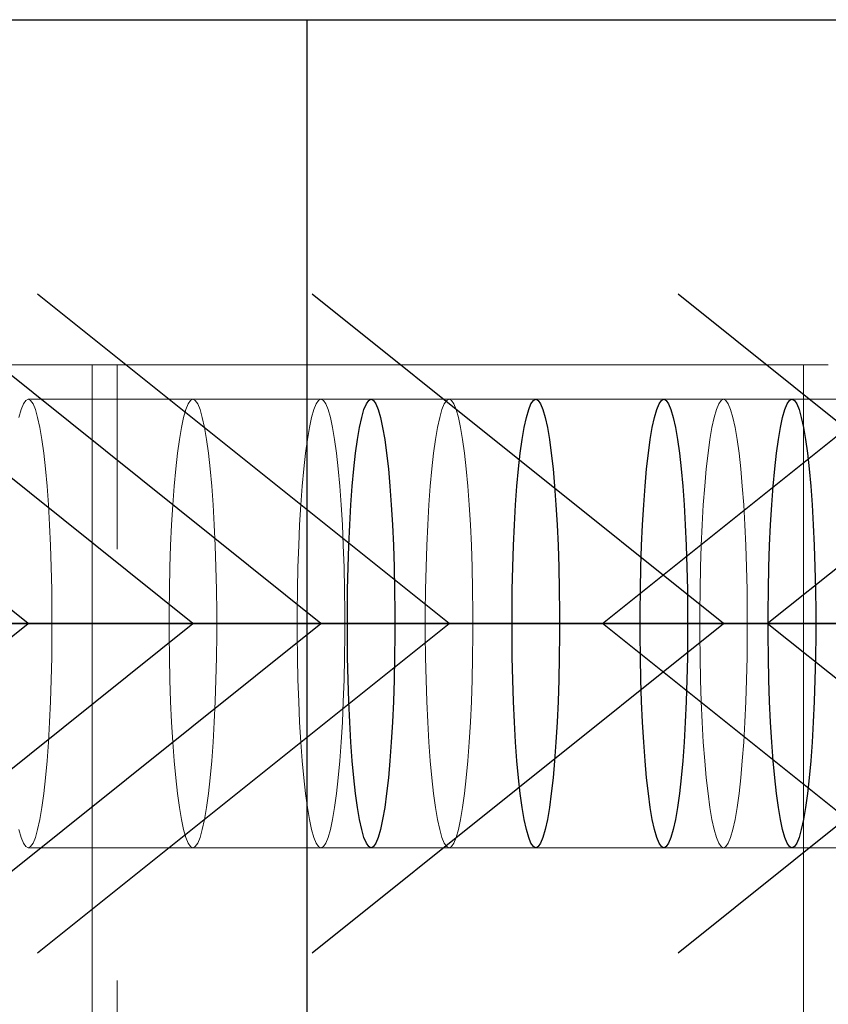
# Model space of a CAD drawing. Header units: millimetres. Extents: x 3526 to 4380, y 11541 to 12002.
# Tile 122 of 127: x 4220.85 to 4223.2, y 11863.53 to 11866.39. Entities that reach past the tile are written whole.
import ezdxf

# ---------------------------------------------------------------- set-up
doc = ezdxf.new("R2010")
doc.units = ezdxf.units.MM
doc.header["$LTSCALE"] = 10
doc.linetypes.add('HIDDEN', pattern=[0.375, 0.25, -0.125])
doc.linetypes.add('MITTE', pattern=[2, 1.25, -0.25, 0.25, -0.25])
doc.layers.get('Defpoints').update_dxf_attribs({"color": 1})
for name, color, linetype in [('PS_BOLT', 4, 'Continuous'), ('PS_MID', 5, 'MITTE'), ('PS_SHAPE', 3, 'Continuous')]:
    doc.layers.add(name, color=color, linetype=linetype)
for name, color, linetype, lineweight in [('PS_DIM', 4, 'Continuous', 13), ('PS_Hidden', 2, 'HIDDEN', 9), ('PS_SOLID', 7, 'Continuous', 30)]:
    doc.layers.add(name, color=color, linetype=linetype, lineweight=lineweight)
doc.styles.add('simplex', font='simplex.shx', dxfattribs={"width": 0.75})
doc.dimstyles.new('1_20_GŁ_DS1-LS20', dxfattribs={"dimtxt": 2, "dimasz": 2, "dimexe": 2, "dimexo": 5, "dimgap": 1, "dimtad": 1, "dimjust": 4, "dimdec": 0, "dimlfac": 20, "dimtxsty": 'simplex', "dimblk1": 'NONE', "dimsah": 1, "dimcen": 2, "dimclrd": 256, "dimclre": 256, "dimclrt": 4, "dimadec": 1, "dimazin": 0, "dimtfac": 1, "dimtdec": 0, "dimtmove": 2, "dimatfit": 3, "dimfxl": 1, "dimarcsym": 0})

# ---------------------------------------------------------------- blocks, each defined once
blk = doc.blocks.new('*D148')
at = {"layer": 'Defpoints', "color": 0, "transparency": 16777216}
for p in [(4225.8798, 11866.3882), (3923.2902, 11856.3882), (4225.8798, 11843.1215)]:
    blk.add_point(p, dxfattribs=at)
at = {"layer": 'PS_DIM', "lineweight": -2, "transparency": 16777216}
for p, q in [((4225.8798, 11861.3882), (4225.8798, 11841.1215)), ((3923.2902, 11851.3882), (3923.2902, 11841.1215)), ((3923.2902, 11843.1215), (4223.8798, 11843.1215))]:
    blk.add_line(p, q, dxfattribs=at)
at = {"layer": 'PS_DIM', "transparency": 16777216}
blk.add_solid([(4223.8798, 11843.4549), (4223.8798, 11842.7882), (4225.8798, 11843.1215)], dxfattribs=at)
at = {"layer": 'PS_DIM', "color": 4, "transparency": 16777216, "insert": (4223.8598, 11846.7487), "char_height": 2, "attachment_point": 5, "rotation": 90, "style": 'simplex'}
blk.add_mtext('9986', dxfattribs=at)
blk = doc.blocks.new('_None')
blk = doc.blocks.new('*X491')
at = {"layer": 'PS_Hidden', "color": 2, "linetype": 'HIDDEN'}
for p, q in [((4221.0649, 11865.3882), (4220.6935, 11865.3882)), ((4221.0649, 11865.3882), (4221.0649, 11856.3882)), ((4221.137, 11865.3882), (4221.0649, 11865.3882)), ((4223.1274, 11865.3882), (4221.137, 11865.3882)), ((4221.137, 11861.1032), (4221.137, 11865.3882)), ((4223.1274, 11865.3882), (4223.1274, 11861.1032)), ((4223.1995, 11865.3882), (4223.1274, 11865.3882)), ((4220.8653, 11865.2749), (4220.8585, 11865.2584)), ((4220.8722, 11865.2849), (4220.8653, 11865.2749)), ((4220.8792, 11865.2882), (4220.8722, 11865.2849)), ((4220.8862, 11865.2849), (4220.8792, 11865.2882)), ((4220.8792, 11865.2882), (4221.8735, 11865.2882)), ((4220.8931, 11865.2749), (4220.8862, 11865.2849)), ((4220.8998, 11865.2584), (4220.8931, 11865.2749)), ((4221.3429, 11865.2749), (4221.3361, 11865.2584)), ((4221.3498, 11865.2849), (4221.3429, 11865.2749)), ((4221.3568, 11865.2882), (4221.3498, 11865.2849)), ((4221.3637, 11865.2849), (4221.3568, 11865.2882)), ((4221.3706, 11865.2749), (4221.3637, 11865.2849)), ((4221.3774, 11865.2584), (4221.3706, 11865.2749)), ((4221.7143, 11865.2749), (4221.7075, 11865.2584)), ((4221.7212, 11865.2849), (4221.7143, 11865.2749)), ((4221.7282, 11865.2882), (4221.7212, 11865.2849)), ((4221.7352, 11865.2849), (4221.7282, 11865.2882)), ((4221.7421, 11865.2749), (4221.7352, 11865.2849)), ((4221.7488, 11865.2584), (4221.7421, 11865.2749)), ((4221.8735, 11865.2882), (4222.3511, 11865.2882)), ((4222.0858, 11865.2749), (4222.079, 11865.2584)), ((4222.0927, 11865.2849), (4222.0858, 11865.2749)), ((4222.0996, 11865.2882), (4222.0927, 11865.2849)), ((4222.1066, 11865.2849), (4222.0996, 11865.2882)), ((4222.1135, 11865.2749), (4222.1066, 11865.2849)), ((4222.1203, 11865.2584), (4222.1135, 11865.2749)), ((4222.3511, 11865.2882), (4222.7226, 11865.2882)), ((4222.7226, 11865.2882), (4223.094, 11865.2882)), ((4222.8817, 11865.2749), (4222.8749, 11865.2584)), ((4222.8886, 11865.2849), (4222.8817, 11865.2749)), ((4222.8956, 11865.2882), (4222.8886, 11865.2849)), ((4222.9026, 11865.2849), (4222.8956, 11865.2882)), ((4222.9095, 11865.2749), (4222.9026, 11865.2849)), ((4222.9162, 11865.2584), (4222.9095, 11865.2749)), ((4223.094, 11865.2882), (4223.8899, 11865.2882)), ((4220.8585, 11865.2584), (4220.852, 11865.2356)), ((4220.9064, 11865.2356), (4220.8998, 11865.2584)), ((4221.3361, 11865.2584), (4221.3296, 11865.2356)), ((4221.384, 11865.2356), (4221.3774, 11865.2584)), ((4221.7075, 11865.2584), (4221.701, 11865.2356)), ((4221.7554, 11865.2356), (4221.7488, 11865.2584)), ((4222.079, 11865.2584), (4222.0724, 11865.2356)), ((4222.1268, 11865.2356), (4222.1203, 11865.2584)), ((4222.8749, 11865.2584), (4222.8684, 11865.2356)), ((4222.9228, 11865.2356), (4222.9162, 11865.2584)), ((4220.9127, 11865.2066), (4220.9064, 11865.2356)), ((4221.3296, 11865.2356), (4221.3233, 11865.2066)), ((4221.3902, 11865.2066), (4221.384, 11865.2356)), ((4221.701, 11865.2356), (4221.6947, 11865.2066)), ((4221.7617, 11865.2066), (4221.7554, 11865.2356)), ((4222.0724, 11865.2356), (4222.0662, 11865.2066)), ((4222.1331, 11865.2066), (4222.1268, 11865.2356)), ((4222.8684, 11865.2356), (4222.8621, 11865.2066)), ((4222.9291, 11865.2066), (4222.9228, 11865.2356)), ((4220.9186, 11865.1717), (4220.9127, 11865.2066)), ((4221.3233, 11865.2066), (4221.3174, 11865.1717)), ((4221.3962, 11865.1717), (4221.3902, 11865.2066)), ((4221.6947, 11865.2066), (4221.6888, 11865.1717)), ((4221.7676, 11865.1717), (4221.7617, 11865.2066)), ((4222.0662, 11865.2066), (4222.0602, 11865.1717)), ((4222.139, 11865.1717), (4222.1331, 11865.2066)), ((4222.8621, 11865.2066), (4222.8562, 11865.1717)), ((4222.935, 11865.1717), (4222.9291, 11865.2066)), ((4220.9241, 11865.1314), (4220.9186, 11865.1717)), ((4221.3174, 11865.1717), (4221.3118, 11865.1314)), ((4221.4017, 11865.1314), (4221.3962, 11865.1717)), ((4221.6888, 11865.1717), (4221.6833, 11865.1314)), ((4221.7731, 11865.1314), (4221.7676, 11865.1717)), ((4222.0602, 11865.1717), (4222.0547, 11865.1314)), ((4222.1446, 11865.1314), (4222.139, 11865.1717)), ((4222.8562, 11865.1717), (4222.8506, 11865.1314)), ((4222.9405, 11865.1314), (4222.935, 11865.1717)), ((4220.9292, 11865.0861), (4220.9241, 11865.1314)), ((4221.3118, 11865.1314), (4221.3068, 11865.0861)), ((4221.4068, 11865.0861), (4221.4017, 11865.1314)), ((4221.6833, 11865.1314), (4221.6782, 11865.0861)), ((4221.7782, 11865.0861), (4221.7731, 11865.1314)), ((4222.0547, 11865.1314), (4222.0496, 11865.0861)), ((4222.1496, 11865.0861), (4222.1446, 11865.1314)), ((4222.8506, 11865.1314), (4222.8456, 11865.0861)), ((4222.9456, 11865.0861), (4222.9405, 11865.1314)), ((4220.9337, 11865.0361), (4220.9292, 11865.0861)), ((4221.3068, 11865.0861), (4221.3022, 11865.0361)), ((4221.4113, 11865.0361), (4221.4068, 11865.0861)), ((4221.6782, 11865.0861), (4221.6736, 11865.0361)), ((4221.7827, 11865.0361), (4221.7782, 11865.0861)), ((4222.0496, 11865.0861), (4222.0451, 11865.0361)), ((4222.1542, 11865.0361), (4222.1496, 11865.0861)), ((4222.8456, 11865.0861), (4222.841, 11865.0361)), ((4222.9501, 11865.0361), (4222.9456, 11865.0861)), ((4220.9377, 11864.9821), (4220.9337, 11865.0361)), ((4221.3022, 11865.0361), (4221.2982, 11864.9821)), ((4221.4153, 11864.9821), (4221.4113, 11865.0361)), ((4221.6736, 11865.0361), (4221.6697, 11864.9821)), ((4221.7867, 11864.9821), (4221.7827, 11865.0361)), ((4222.0451, 11865.0361), (4222.0411, 11864.9821)), ((4222.1582, 11864.9821), (4222.1542, 11865.0361)), ((4222.841, 11865.0361), (4222.837, 11864.9821)), ((4222.9541, 11864.9821), (4222.9501, 11865.0361)), ((4220.9411, 11864.9245), (4220.9377, 11864.9821)), ((4221.2982, 11864.9821), (4221.2948, 11864.9245)), ((4221.4187, 11864.9245), (4221.4153, 11864.9821)), ((4221.6697, 11864.9821), (4221.6663, 11864.9245)), ((4221.7901, 11864.9245), (4221.7867, 11864.9821)), ((4222.0411, 11864.9821), (4222.0377, 11864.9245)), ((4222.1616, 11864.9245), (4222.1582, 11864.9821)), ((4222.837, 11864.9821), (4222.8336, 11864.9245)), ((4222.9575, 11864.9245), (4222.9541, 11864.9821)), ((4220.9439, 11864.864), (4220.9411, 11864.9245)), ((4221.2948, 11864.9245), (4221.2921, 11864.864)), ((4221.4214, 11864.864), (4221.4187, 11864.9245)), ((4221.6663, 11864.9245), (4221.6635, 11864.864)), ((4221.7929, 11864.864), (4221.7901, 11864.9245)), ((4222.0377, 11864.9245), (4222.0349, 11864.864)), ((4222.1643, 11864.864), (4222.1616, 11864.9245)), ((4222.8336, 11864.9245), (4222.8309, 11864.864)), ((4222.9603, 11864.864), (4222.9575, 11864.9245)), ((4220.946, 11864.8012), (4220.9439, 11864.864)), ((4221.2921, 11864.864), (4221.29, 11864.8012)), ((4221.4235, 11864.8012), (4221.4214, 11864.864)), ((4221.6635, 11864.864), (4221.6614, 11864.8012)), ((4221.795, 11864.8012), (4221.7929, 11864.864)), ((4222.0349, 11864.864), (4222.0329, 11864.8012)), ((4222.1664, 11864.8012), (4222.1643, 11864.864)), ((4222.8309, 11864.864), (4222.8288, 11864.8012)), ((4222.9624, 11864.8012), (4222.9603, 11864.864)), ((4220.9474, 11864.7367), (4220.946, 11864.8012)), ((4221.29, 11864.8012), (4221.2886, 11864.7367)), ((4221.4249, 11864.7367), (4221.4235, 11864.8012)), ((4221.6614, 11864.8012), (4221.66, 11864.7367)), ((4221.7964, 11864.7367), (4221.795, 11864.8012)), ((4222.0329, 11864.8012), (4222.0315, 11864.7367)), ((4222.1678, 11864.7367), (4222.1664, 11864.8012)), ((4222.8288, 11864.8012), (4222.8274, 11864.7367)), ((4222.9638, 11864.7367), (4222.9624, 11864.8012)), ((4220.9481, 11864.6712), (4220.9474, 11864.7367)), ((4221.2886, 11864.7367), (4221.2879, 11864.6712)), ((4221.4257, 11864.6712), (4221.4249, 11864.7367)), ((4221.66, 11864.7367), (4221.6593, 11864.6712)), ((4221.7971, 11864.6712), (4221.7964, 11864.7367)), ((4222.0315, 11864.7367), (4222.0307, 11864.6712)), ((4222.1685, 11864.6712), (4222.1678, 11864.7367)), ((4222.8274, 11864.7367), (4222.8267, 11864.6712)), ((4222.9645, 11864.6712), (4222.9638, 11864.7367)), ((4220.9481, 11864.6053), (4220.9481, 11864.6712)), ((4221.2879, 11864.6712), (4221.2879, 11864.6053)), ((4221.4257, 11864.6053), (4221.4257, 11864.6712)), ((4221.6593, 11864.6712), (4221.6593, 11864.6053)), ((4221.7971, 11864.6053), (4221.7971, 11864.6712)), ((4222.0307, 11864.6712), (4222.0307, 11864.6053)), ((4222.1685, 11864.6053), (4222.1685, 11864.6712)), ((4222.8267, 11864.6712), (4222.8267, 11864.6053)), ((4222.9645, 11864.6053), (4222.9645, 11864.6712)), ((4220.9474, 11864.5398), (4220.9481, 11864.6053)), ((4221.2879, 11864.6053), (4221.2886, 11864.5398)), ((4221.4249, 11864.5398), (4221.4257, 11864.6053)), ((4221.6593, 11864.6053), (4221.66, 11864.5398)), ((4221.7964, 11864.5398), (4221.7971, 11864.6053)), ((4222.0307, 11864.6053), (4222.0315, 11864.5398)), ((4222.1678, 11864.5398), (4222.1685, 11864.6053)), ((4222.8267, 11864.6053), (4222.8274, 11864.5398)), ((4222.9638, 11864.5398), (4222.9645, 11864.6053)), ((4220.946, 11864.4753), (4220.9474, 11864.5398)), ((4221.2886, 11864.5398), (4221.29, 11864.4753)), ((4221.4235, 11864.4753), (4221.4249, 11864.5398)), ((4221.66, 11864.5398), (4221.6614, 11864.4753)), ((4221.795, 11864.4753), (4221.7964, 11864.5398)), ((4222.0315, 11864.5398), (4222.0329, 11864.4753)), ((4222.1664, 11864.4753), (4222.1678, 11864.5398)), ((4222.8274, 11864.5398), (4222.8288, 11864.4753)), ((4222.9624, 11864.4753), (4222.9638, 11864.5398)), ((4220.9439, 11864.4125), (4220.946, 11864.4753)), ((4221.29, 11864.4753), (4221.2921, 11864.4125)), ((4221.4214, 11864.4125), (4221.4235, 11864.4753)), ((4221.6614, 11864.4753), (4221.6635, 11864.4125)), ((4221.7929, 11864.4125), (4221.795, 11864.4753)), ((4222.0329, 11864.4753), (4222.0349, 11864.4125)), ((4222.1643, 11864.4125), (4222.1664, 11864.4753)), ((4222.8288, 11864.4753), (4222.8309, 11864.4125)), ((4222.9603, 11864.4125), (4222.9624, 11864.4753)), ((4220.9411, 11864.352), (4220.9439, 11864.4125)), ((4221.2921, 11864.4125), (4221.2948, 11864.352)), ((4221.4187, 11864.352), (4221.4214, 11864.4125)), ((4221.6635, 11864.4125), (4221.6663, 11864.352)), ((4221.7901, 11864.352), (4221.7929, 11864.4125)), ((4222.0349, 11864.4125), (4222.0377, 11864.352)), ((4222.1616, 11864.352), (4222.1643, 11864.4125)), ((4222.8309, 11864.4125), (4222.8336, 11864.352)), ((4222.9575, 11864.352), (4222.9603, 11864.4125)), ((4220.9377, 11864.2944), (4220.9411, 11864.352)), ((4221.2948, 11864.352), (4221.2982, 11864.2944)), ((4221.4153, 11864.2944), (4221.4187, 11864.352)), ((4221.6663, 11864.352), (4221.6697, 11864.2944)), ((4221.7867, 11864.2944), (4221.7901, 11864.352)), ((4222.0377, 11864.352), (4222.0411, 11864.2944)), ((4222.1582, 11864.2944), (4222.1616, 11864.352)), ((4222.8336, 11864.352), (4222.837, 11864.2944)), ((4222.9541, 11864.2944), (4222.9575, 11864.352)), ((4220.9337, 11864.2404), (4220.9377, 11864.2944)), ((4221.2982, 11864.2944), (4221.3022, 11864.2404)), ((4221.4113, 11864.2404), (4221.4153, 11864.2944)), ((4221.6697, 11864.2944), (4221.6736, 11864.2404)), ((4221.7827, 11864.2404), (4221.7867, 11864.2944)), ((4222.0411, 11864.2944), (4222.0451, 11864.2404)), ((4222.1542, 11864.2404), (4222.1582, 11864.2944)), ((4222.837, 11864.2944), (4222.841, 11864.2404)), ((4222.9501, 11864.2404), (4222.9541, 11864.2944)), ((4220.9292, 11864.1904), (4220.9337, 11864.2404)), ((4221.3022, 11864.2404), (4221.3068, 11864.1904)), ((4221.4068, 11864.1904), (4221.4113, 11864.2404)), ((4221.6736, 11864.2404), (4221.6782, 11864.1904)), ((4221.7782, 11864.1904), (4221.7827, 11864.2404)), ((4222.0451, 11864.2404), (4222.0496, 11864.1904)), ((4222.1496, 11864.1904), (4222.1542, 11864.2404)), ((4222.841, 11864.2404), (4222.8456, 11864.1904)), ((4222.9456, 11864.1904), (4222.9501, 11864.2404)), ((4220.9241, 11864.145), (4220.9292, 11864.1904)), ((4221.3068, 11864.1904), (4221.3118, 11864.145)), ((4221.4017, 11864.145), (4221.4068, 11864.1904)), ((4221.6782, 11864.1904), (4221.6833, 11864.145)), ((4221.7731, 11864.145), (4221.7782, 11864.1904)), ((4222.0496, 11864.1904), (4222.0547, 11864.145)), ((4222.1446, 11864.145), (4222.1496, 11864.1904)), ((4222.8456, 11864.1904), (4222.8506, 11864.145)), ((4222.9405, 11864.145), (4222.9456, 11864.1904)), ((4220.9186, 11864.1047), (4220.9241, 11864.145)), ((4221.3118, 11864.145), (4221.3174, 11864.1047)), ((4221.3962, 11864.1047), (4221.4017, 11864.145)), ((4221.6833, 11864.145), (4221.6888, 11864.1047)), ((4221.7676, 11864.1047), (4221.7731, 11864.145)), ((4222.0547, 11864.145), (4222.0602, 11864.1047)), ((4222.139, 11864.1047), (4222.1446, 11864.145)), ((4222.8506, 11864.145), (4222.8562, 11864.1047)), ((4222.935, 11864.1047), (4222.9405, 11864.145)), ((4220.9127, 11864.0699), (4220.9186, 11864.1047)), ((4221.3174, 11864.1047), (4221.3233, 11864.0699)), ((4221.3902, 11864.0699), (4221.3962, 11864.1047)), ((4221.6888, 11864.1047), (4221.6947, 11864.0699)), ((4221.7617, 11864.0699), (4221.7676, 11864.1047)), ((4222.0602, 11864.1047), (4222.0662, 11864.0699)), ((4222.1331, 11864.0699), (4222.139, 11864.1047)), ((4222.8562, 11864.1047), (4222.8621, 11864.0699)), ((4222.9291, 11864.0699), (4222.935, 11864.1047)), ((4220.9064, 11864.0409), (4220.9127, 11864.0699)), ((4221.3233, 11864.0699), (4221.3296, 11864.0409)), ((4221.384, 11864.0409), (4221.3902, 11864.0699)), ((4221.6947, 11864.0699), (4221.701, 11864.0409)), ((4221.7554, 11864.0409), (4221.7617, 11864.0699)), ((4222.0662, 11864.0699), (4222.0724, 11864.0409)), ((4222.1268, 11864.0409), (4222.1331, 11864.0699)), ((4222.8621, 11864.0699), (4222.8684, 11864.0409)), ((4222.9228, 11864.0409), (4222.9291, 11864.0699)), ((4220.852, 11864.0409), (4220.8585, 11864.018)), ((4220.8998, 11864.018), (4220.9064, 11864.0409)), ((4221.3296, 11864.0409), (4221.3361, 11864.018)), ((4221.3774, 11864.018), (4221.384, 11864.0409)), ((4221.701, 11864.0409), (4221.7075, 11864.018)), ((4221.7488, 11864.018), (4221.7554, 11864.0409)), ((4222.0724, 11864.0409), (4222.079, 11864.018)), ((4222.1203, 11864.018), (4222.1268, 11864.0409)), ((4222.8684, 11864.0409), (4222.8749, 11864.018)), ((4222.9162, 11864.018), (4222.9228, 11864.0409)), ((4220.8585, 11864.018), (4220.8653, 11864.0015)), ((4220.8931, 11864.0015), (4220.8998, 11864.018)), ((4221.3361, 11864.018), (4221.3429, 11864.0015)), ((4221.3706, 11864.0015), (4221.3774, 11864.018)), ((4221.7075, 11864.018), (4221.7143, 11864.0015)), ((4221.7421, 11864.0015), (4221.7488, 11864.018)), ((4222.079, 11864.018), (4222.0858, 11864.0015)), ((4222.1135, 11864.0015), (4222.1203, 11864.018)), ((4222.8749, 11864.018), (4222.8817, 11864.0015)), ((4222.9095, 11864.0015), (4222.9162, 11864.018)), ((4220.8653, 11864.0015), (4220.8722, 11863.9916)), ((4220.8722, 11863.9916), (4220.8792, 11863.9882)), ((4220.8792, 11863.9882), (4220.8862, 11863.9916)), ((4220.8792, 11863.9882), (4221.8735, 11863.9882)), ((4220.8862, 11863.9916), (4220.8931, 11864.0015)), ((4221.3429, 11864.0015), (4221.3498, 11863.9916)), ((4221.3498, 11863.9916), (4221.3568, 11863.9882)), ((4221.3568, 11863.9882), (4221.3637, 11863.9916)), ((4221.3637, 11863.9916), (4221.3706, 11864.0015)), ((4221.7143, 11864.0015), (4221.7212, 11863.9916)), ((4221.7212, 11863.9916), (4221.7282, 11863.9882)), ((4221.7282, 11863.9882), (4221.7352, 11863.9916)), ((4221.7352, 11863.9916), (4221.7421, 11864.0015)), ((4221.8735, 11863.9882), (4222.3511, 11863.9882)), ((4222.0858, 11864.0015), (4222.0927, 11863.9916)), ((4222.0927, 11863.9916), (4222.0996, 11863.9882)), ((4222.0996, 11863.9882), (4222.1066, 11863.9916)), ((4222.1066, 11863.9916), (4222.1135, 11864.0015)), ((4222.3511, 11863.9882), (4222.7226, 11863.9882)), ((4222.7226, 11863.9882), (4223.094, 11863.9882)), ((4222.8817, 11864.0015), (4222.8886, 11863.9916)), ((4222.8886, 11863.9916), (4222.8956, 11863.9882)), ((4222.8956, 11863.9882), (4222.9026, 11863.9916)), ((4222.9026, 11863.9916), (4222.9095, 11864.0015)), ((4223.094, 11863.9882), (4223.8899, 11863.9882))]:
    blk.add_line(p, q, dxfattribs=at)
at = {"layer": 'PS_MID', "color": 5, "linetype": 'MITTE'}
for p, q in [((4222.3735, 11864.6382), (4220.3792, 11864.6382)), ((4222.8511, 11864.6382), (4220.8568, 11864.6382)), ((4223.2226, 11864.6382), (4221.2282, 11864.6382)), ((4223.594, 11864.6382), (4221.5996, 11864.6382)), ((4224.3899, 11864.6382), (4222.3956, 11864.6382))]:
    blk.add_line(p, q, dxfattribs=at)
at = {"layer": 'PS_SOLID', "color": 7, "linetype": 'Continuous'}
for p, q in [((4220.6935, 11866.3882), (4221.6878, 11866.3882)), ((4221.6878, 11855.3882), (4221.6878, 11866.3882)), ((4221.6878, 11866.3882), (4225.8798, 11866.3882)), ((4221.8529, 11865.2584), (4221.8597, 11865.2749)), ((4221.8597, 11865.2749), (4221.8666, 11865.2849)), ((4221.8666, 11865.2849), (4221.8735, 11865.2882)), ((4221.8735, 11865.2882), (4221.8805, 11865.2849)), ((4221.8805, 11865.2849), (4221.8874, 11865.2749)), ((4221.8874, 11865.2749), (4221.8942, 11865.2584)), ((4222.3305, 11865.2584), (4222.3372, 11865.2749)), ((4222.3372, 11865.2749), (4222.3441, 11865.2849)), ((4222.3441, 11865.2849), (4222.3511, 11865.2882)), ((4222.3511, 11865.2882), (4222.3581, 11865.2849)), ((4222.3581, 11865.2849), (4222.365, 11865.2749)), ((4222.365, 11865.2749), (4222.3718, 11865.2584)), ((4222.7019, 11865.2584), (4222.7087, 11865.2749)), ((4222.7087, 11865.2749), (4222.7156, 11865.2849)), ((4222.7156, 11865.2849), (4222.7226, 11865.2882)), ((4222.7226, 11865.2882), (4222.7295, 11865.2849)), ((4222.7295, 11865.2849), (4222.7364, 11865.2749)), ((4222.7364, 11865.2749), (4222.7432, 11865.2584)), ((4223.0733, 11865.2584), (4223.0801, 11865.2749)), ((4223.0801, 11865.2749), (4223.087, 11865.2849)), ((4223.087, 11865.2849), (4223.094, 11865.2882)), ((4223.094, 11865.2882), (4223.101, 11865.2849)), ((4223.101, 11865.2849), (4223.1079, 11865.2749)), ((4223.1079, 11865.2749), (4223.1146, 11865.2584)), ((4221.8463, 11865.2356), (4221.8529, 11865.2584)), ((4221.8942, 11865.2584), (4221.9008, 11865.2356)), ((4222.3239, 11865.2356), (4222.3305, 11865.2584)), ((4222.3718, 11865.2584), (4222.3783, 11865.2356)), ((4222.6953, 11865.2356), (4222.7019, 11865.2584)), ((4222.7432, 11865.2584), (4222.7498, 11865.2356)), ((4223.0668, 11865.2356), (4223.0733, 11865.2584)), ((4223.1146, 11865.2584), (4223.1212, 11865.2356)), ((4221.8401, 11865.2066), (4221.8463, 11865.2356)), ((4221.9008, 11865.2356), (4221.907, 11865.2066)), ((4222.3176, 11865.2066), (4222.3239, 11865.2356)), ((4222.3783, 11865.2356), (4222.3846, 11865.2066)), ((4222.6891, 11865.2066), (4222.6953, 11865.2356)), ((4222.7498, 11865.2356), (4222.756, 11865.2066)), ((4223.0605, 11865.2066), (4223.0668, 11865.2356)), ((4223.1212, 11865.2356), (4223.1275, 11865.2066)), ((4221.8341, 11865.1717), (4221.8401, 11865.2066)), ((4221.907, 11865.2066), (4221.913, 11865.1717)), ((4222.3117, 11865.1717), (4222.3176, 11865.2066)), ((4222.3846, 11865.2066), (4222.3905, 11865.1717)), ((4222.6831, 11865.1717), (4222.6891, 11865.2066)), ((4222.756, 11865.2066), (4222.762, 11865.1717)), ((4223.0546, 11865.1717), (4223.0605, 11865.2066)), ((4223.1275, 11865.2066), (4223.1334, 11865.1717)), ((4221.8286, 11865.1314), (4221.8341, 11865.1717)), ((4221.913, 11865.1717), (4221.9185, 11865.1314)), ((4222.3062, 11865.1314), (4222.3117, 11865.1717)), ((4222.3905, 11865.1717), (4222.396, 11865.1314)), ((4222.6776, 11865.1314), (4222.6831, 11865.1717)), ((4222.762, 11865.1717), (4222.7675, 11865.1314)), ((4223.0491, 11865.1314), (4223.0546, 11865.1717)), ((4223.1334, 11865.1717), (4223.1389, 11865.1314)), ((4221.8236, 11865.0861), (4221.8286, 11865.1314)), ((4221.9185, 11865.1314), (4221.9235, 11865.0861)), ((4222.3011, 11865.0861), (4222.3062, 11865.1314)), ((4222.396, 11865.1314), (4222.4011, 11865.0861)), ((4222.6726, 11865.0861), (4222.6776, 11865.1314)), ((4222.7675, 11865.1314), (4222.7725, 11865.0861)), ((4223.044, 11865.0861), (4223.0491, 11865.1314)), ((4223.1389, 11865.1314), (4223.144, 11865.0861)), ((4221.819, 11865.0361), (4221.8236, 11865.0861)), ((4221.9235, 11865.0861), (4221.9281, 11865.0361)), ((4222.2966, 11865.0361), (4222.3011, 11865.0861)), ((4222.4011, 11865.0861), (4222.4057, 11865.0361)), ((4222.668, 11865.0361), (4222.6726, 11865.0861)), ((4222.7725, 11865.0861), (4222.7771, 11865.0361)), ((4223.0394, 11865.0361), (4223.044, 11865.0861)), ((4223.144, 11865.0861), (4223.1485, 11865.0361)), ((4221.815, 11864.9821), (4221.819, 11865.0361)), ((4221.9281, 11865.0361), (4221.9321, 11864.9821)), ((4222.2926, 11864.9821), (4222.2966, 11865.0361)), ((4222.4057, 11865.0361), (4222.4097, 11864.9821)), ((4222.664, 11864.9821), (4222.668, 11865.0361)), ((4222.7771, 11865.0361), (4222.7811, 11864.9821)), ((4223.0354, 11864.9821), (4223.0394, 11865.0361)), ((4223.1485, 11865.0361), (4223.1525, 11864.9821)), ((4221.8116, 11864.9245), (4221.815, 11864.9821)), ((4221.9321, 11864.9821), (4221.9355, 11864.9245)), ((4222.2892, 11864.9245), (4222.2926, 11864.9821)), ((4222.4097, 11864.9821), (4222.413, 11864.9245)), ((4222.6606, 11864.9245), (4222.664, 11864.9821)), ((4222.7811, 11864.9821), (4222.7845, 11864.9245)), ((4223.0321, 11864.9245), (4223.0354, 11864.9821)), ((4223.1525, 11864.9821), (4223.1559, 11864.9245)), ((4221.8089, 11864.864), (4221.8116, 11864.9245)), ((4221.9355, 11864.9245), (4221.9382, 11864.864)), ((4222.2864, 11864.864), (4222.2892, 11864.9245)), ((4222.413, 11864.9245), (4222.4158, 11864.864)), ((4222.6579, 11864.864), (4222.6606, 11864.9245)), ((4222.7845, 11864.9245), (4222.7872, 11864.864)), ((4223.0293, 11864.864), (4223.0321, 11864.9245)), ((4223.1559, 11864.9245), (4223.1587, 11864.864)), ((4221.8068, 11864.8012), (4221.8089, 11864.864)), ((4221.9382, 11864.864), (4221.9403, 11864.8012)), ((4222.2843, 11864.8012), (4222.2864, 11864.864)), ((4222.4158, 11864.864), (4222.4179, 11864.8012)), ((4222.6558, 11864.8012), (4222.6579, 11864.864)), ((4222.7872, 11864.864), (4222.7893, 11864.8012)), ((4223.0272, 11864.8012), (4223.0293, 11864.864)), ((4223.1587, 11864.864), (4223.1608, 11864.8012)), ((4221.8054, 11864.7367), (4221.8068, 11864.8012)), ((4221.9403, 11864.8012), (4221.9417, 11864.7367)), ((4222.2829, 11864.7367), (4222.2843, 11864.8012)), ((4222.4179, 11864.8012), (4222.4193, 11864.7367)), ((4222.6544, 11864.7367), (4222.6558, 11864.8012)), ((4222.7893, 11864.8012), (4222.7907, 11864.7367)), ((4223.0258, 11864.7367), (4223.0272, 11864.8012)), ((4223.1608, 11864.8012), (4223.1622, 11864.7367)), ((4221.8047, 11864.6712), (4221.8054, 11864.7367)), ((4221.9417, 11864.7367), (4221.9424, 11864.6712)), ((4222.2822, 11864.6712), (4222.2829, 11864.7367)), ((4222.4193, 11864.7367), (4222.42, 11864.6712)), ((4222.6537, 11864.6712), (4222.6544, 11864.7367)), ((4222.7907, 11864.7367), (4222.7914, 11864.6712)), ((4223.0251, 11864.6712), (4223.0258, 11864.7367)), ((4223.1622, 11864.7367), (4223.1629, 11864.6712)), ((4221.8047, 11864.6053), (4221.8047, 11864.6712)), ((4221.9424, 11864.6712), (4221.9424, 11864.6053)), ((4222.2822, 11864.6053), (4222.2822, 11864.6712)), ((4222.42, 11864.6712), (4222.42, 11864.6053)), ((4222.6537, 11864.6053), (4222.6537, 11864.6712)), ((4222.7914, 11864.6712), (4222.7914, 11864.6053)), ((4223.0251, 11864.6053), (4223.0251, 11864.6712)), ((4223.1629, 11864.6712), (4223.1629, 11864.6053)), ((4221.8054, 11864.5398), (4221.8047, 11864.6053)), ((4221.9424, 11864.6053), (4221.9417, 11864.5398)), ((4222.2829, 11864.5398), (4222.2822, 11864.6053)), ((4222.42, 11864.6053), (4222.4193, 11864.5398)), ((4222.6544, 11864.5398), (4222.6537, 11864.6053)), ((4222.7914, 11864.6053), (4222.7907, 11864.5398)), ((4223.0258, 11864.5398), (4223.0251, 11864.6053)), ((4223.1629, 11864.6053), (4223.1622, 11864.5398)), ((4221.8068, 11864.4753), (4221.8054, 11864.5398)), ((4221.9417, 11864.5398), (4221.9403, 11864.4753)), ((4222.2843, 11864.4753), (4222.2829, 11864.5398)), ((4222.4193, 11864.5398), (4222.4179, 11864.4753)), ((4222.6558, 11864.4753), (4222.6544, 11864.5398)), ((4222.7907, 11864.5398), (4222.7893, 11864.4753)), ((4223.0272, 11864.4753), (4223.0258, 11864.5398)), ((4223.1622, 11864.5398), (4223.1608, 11864.4753)), ((4221.8089, 11864.4125), (4221.8068, 11864.4753)), ((4221.9403, 11864.4753), (4221.9382, 11864.4125)), ((4222.2864, 11864.4125), (4222.2843, 11864.4753)), ((4222.4179, 11864.4753), (4222.4158, 11864.4125)), ((4222.6579, 11864.4125), (4222.6558, 11864.4753)), ((4222.7893, 11864.4753), (4222.7872, 11864.4125)), ((4223.0293, 11864.4125), (4223.0272, 11864.4753)), ((4223.1608, 11864.4753), (4223.1587, 11864.4125)), ((4221.8116, 11864.352), (4221.8089, 11864.4125)), ((4221.9382, 11864.4125), (4221.9355, 11864.352)), ((4222.2892, 11864.352), (4222.2864, 11864.4125)), ((4222.4158, 11864.4125), (4222.413, 11864.352)), ((4222.6606, 11864.352), (4222.6579, 11864.4125)), ((4222.7872, 11864.4125), (4222.7845, 11864.352)), ((4223.0321, 11864.352), (4223.0293, 11864.4125)), ((4223.1587, 11864.4125), (4223.1559, 11864.352)), ((4221.815, 11864.2944), (4221.8116, 11864.352)), ((4221.9355, 11864.352), (4221.9321, 11864.2944)), ((4222.2926, 11864.2944), (4222.2892, 11864.352)), ((4222.413, 11864.352), (4222.4097, 11864.2944)), ((4222.664, 11864.2944), (4222.6606, 11864.352)), ((4222.7845, 11864.352), (4222.7811, 11864.2944)), ((4223.0354, 11864.2944), (4223.0321, 11864.352)), ((4223.1559, 11864.352), (4223.1525, 11864.2944)), ((4221.819, 11864.2404), (4221.815, 11864.2944)), ((4221.9321, 11864.2944), (4221.9281, 11864.2404)), ((4222.2966, 11864.2404), (4222.2926, 11864.2944)), ((4222.4097, 11864.2944), (4222.4057, 11864.2404)), ((4222.668, 11864.2404), (4222.664, 11864.2944)), ((4222.7811, 11864.2944), (4222.7771, 11864.2404)), ((4223.0394, 11864.2404), (4223.0354, 11864.2944)), ((4223.1525, 11864.2944), (4223.1485, 11864.2404)), ((4221.8236, 11864.1904), (4221.819, 11864.2404)), ((4221.9281, 11864.2404), (4221.9235, 11864.1904)), ((4222.3011, 11864.1904), (4222.2966, 11864.2404)), ((4222.4057, 11864.2404), (4222.4011, 11864.1904)), ((4222.6726, 11864.1904), (4222.668, 11864.2404)), ((4222.7771, 11864.2404), (4222.7725, 11864.1904)), ((4223.044, 11864.1904), (4223.0394, 11864.2404)), ((4223.1485, 11864.2404), (4223.144, 11864.1904)), ((4221.8286, 11864.145), (4221.8236, 11864.1904)), ((4221.9235, 11864.1904), (4221.9185, 11864.145)), ((4222.3062, 11864.145), (4222.3011, 11864.1904)), ((4222.4011, 11864.1904), (4222.396, 11864.145)), ((4222.6776, 11864.145), (4222.6726, 11864.1904)), ((4222.7725, 11864.1904), (4222.7675, 11864.145)), ((4223.0491, 11864.145), (4223.044, 11864.1904)), ((4223.144, 11864.1904), (4223.1389, 11864.145)), ((4221.8341, 11864.1047), (4221.8286, 11864.145)), ((4221.9185, 11864.145), (4221.913, 11864.1047)), ((4222.3117, 11864.1047), (4222.3062, 11864.145)), ((4222.396, 11864.145), (4222.3905, 11864.1047)), ((4222.6831, 11864.1047), (4222.6776, 11864.145)), ((4222.7675, 11864.145), (4222.762, 11864.1047)), ((4223.0546, 11864.1047), (4223.0491, 11864.145)), ((4223.1389, 11864.145), (4223.1334, 11864.1047)), ((4221.8401, 11864.0699), (4221.8341, 11864.1047)), ((4221.913, 11864.1047), (4221.907, 11864.0699)), ((4222.3176, 11864.0699), (4222.3117, 11864.1047)), ((4222.3905, 11864.1047), (4222.3846, 11864.0699)), ((4222.6891, 11864.0699), (4222.6831, 11864.1047)), ((4222.762, 11864.1047), (4222.756, 11864.0699)), ((4223.0605, 11864.0699), (4223.0546, 11864.1047)), ((4223.1334, 11864.1047), (4223.1275, 11864.0699)), ((4221.8463, 11864.0409), (4221.8401, 11864.0699)), ((4221.907, 11864.0699), (4221.9008, 11864.0409)), ((4222.3239, 11864.0409), (4222.3176, 11864.0699)), ((4222.3846, 11864.0699), (4222.3783, 11864.0409)), ((4222.6953, 11864.0409), (4222.6891, 11864.0699)), ((4222.756, 11864.0699), (4222.7498, 11864.0409)), ((4223.0668, 11864.0409), (4223.0605, 11864.0699)), ((4223.1275, 11864.0699), (4223.1212, 11864.0409)), ((4221.8529, 11864.018), (4221.8463, 11864.0409)), ((4221.9008, 11864.0409), (4221.8942, 11864.018)), ((4222.3305, 11864.018), (4222.3239, 11864.0409)), ((4222.3783, 11864.0409), (4222.3718, 11864.018)), ((4222.7019, 11864.018), (4222.6953, 11864.0409)), ((4222.7498, 11864.0409), (4222.7432, 11864.018)), ((4223.0733, 11864.018), (4223.0668, 11864.0409)), ((4223.1212, 11864.0409), (4223.1146, 11864.018)), ((4221.8597, 11864.0015), (4221.8529, 11864.018)), ((4221.8942, 11864.018), (4221.8874, 11864.0015)), ((4222.3372, 11864.0015), (4222.3305, 11864.018)), ((4222.3718, 11864.018), (4222.365, 11864.0015)), ((4222.7087, 11864.0015), (4222.7019, 11864.018)), ((4222.7432, 11864.018), (4222.7364, 11864.0015)), ((4223.0801, 11864.0015), (4223.0733, 11864.018)), ((4223.1146, 11864.018), (4223.1079, 11864.0015)), ((4221.8666, 11863.9916), (4221.8597, 11864.0015)), ((4221.8735, 11863.9882), (4221.8666, 11863.9916)), ((4221.8805, 11863.9916), (4221.8735, 11863.9882)), ((4221.8874, 11864.0015), (4221.8805, 11863.9916)), ((4222.3441, 11863.9916), (4222.3372, 11864.0015)), ((4222.3511, 11863.9882), (4222.3441, 11863.9916)), ((4222.3581, 11863.9916), (4222.3511, 11863.9882)), ((4222.365, 11864.0015), (4222.3581, 11863.9916)), ((4222.7156, 11863.9916), (4222.7087, 11864.0015)), ((4222.7226, 11863.9882), (4222.7156, 11863.9916)), ((4222.7295, 11863.9916), (4222.7226, 11863.9882)), ((4222.7364, 11864.0015), (4222.7295, 11863.9916)), ((4223.087, 11863.9916), (4223.0801, 11864.0015)), ((4223.094, 11863.9882), (4223.087, 11863.9916)), ((4223.101, 11863.9916), (4223.094, 11863.9882)), ((4223.1079, 11864.0015), (4223.101, 11863.9916))]:
    blk.add_line(p, q, dxfattribs=at)
blk = doc.blocks.new('*X492')
at = {"color": 30, "linetype": 'Continuous'}
for p, q in [((4222.0996, 11864.6382), (4220.9064, 11865.5928)), ((4223.7652, 11864.6382), (4224.9584, 11865.5928)), ((4220.9064, 11863.6837), (4222.0996, 11864.6382)), ((4220.9064, 11864.6382), (4224.9584, 11864.6382)), ((4224.9584, 11863.6837), (4223.7652, 11864.6382))]:
    blk.add_line(p, q, dxfattribs=at)
blk = doc.blocks.new('*X493')
at = {"color": 30, "linetype": 'Continuous'}
for p, q in [((4221.3568, 11864.6382), (4220.1635, 11865.5928)), ((4223.0223, 11864.6382), (4224.2155, 11865.5928)), ((4220.1635, 11863.6837), (4221.3568, 11864.6382)), ((4220.1635, 11864.6382), (4224.2155, 11864.6382)), ((4224.2155, 11863.6837), (4223.0223, 11864.6382))]:
    blk.add_line(p, q, dxfattribs=at)
blk = doc.blocks.new('*X495')
at = {"color": 30, "linetype": 'Continuous'}
for p, q in [((4223.9568, 11864.6382), (4222.7636, 11865.5928)), ((4225.6224, 11864.6382), (4226.8156, 11865.5928)), ((4222.7636, 11863.6837), (4223.9568, 11864.6382)), ((4222.7636, 11864.6382), (4226.8156, 11864.6382)), ((4226.8156, 11863.6837), (4225.6224, 11864.6382))]:
    blk.add_line(p, q, dxfattribs=at)
blk = doc.blocks.new('*X500')
at = {"color": 30, "linetype": 'Continuous'}
for p, q in [((4221.7282, 11864.6382), (4220.535, 11865.5928)), ((4223.3937, 11864.6382), (4224.587, 11865.5928)), ((4220.535, 11863.6837), (4221.7282, 11864.6382)), ((4220.535, 11864.6382), (4224.587, 11864.6382)), ((4224.587, 11863.6837), (4223.3937, 11864.6382))]:
    blk.add_line(p, q, dxfattribs=at)
blk = doc.blocks.new('*X502')
at = {"color": 30, "linetype": 'Continuous'}
for p, q in [((4222.8956, 11864.6382), (4221.7024, 11865.5928)), ((4224.5611, 11864.6382), (4225.7543, 11865.5928)), ((4221.7024, 11863.6837), (4222.8956, 11864.6382)), ((4221.7024, 11864.6382), (4225.7543, 11864.6382)), ((4225.7543, 11863.6837), (4224.5611, 11864.6382))]:
    blk.add_line(p, q, dxfattribs=at)
blk = doc.blocks.new('*X508')
at = {"color": 30, "linetype": 'Continuous'}
for p, q in [((4220.8792, 11864.6382), (4219.686, 11865.5928)), ((4222.5447, 11864.6382), (4223.738, 11865.5928)), ((4219.686, 11863.6837), (4220.8792, 11864.6382)), ((4219.686, 11864.6382), (4223.738, 11864.6382)), ((4223.738, 11863.6837), (4222.5447, 11864.6382))]:
    blk.add_line(p, q, dxfattribs=at)

msp = doc.modelspace()

# ---------------------------------------------------------------- block references
at = {"layer": 'PS_BOLT', "color": 30}
for name in ['*X508', '*X493', '*X500', '*X492', '*X502', '*X495']:
    msp.add_blockref(name, (0, 0), dxfattribs=at)
at = {"layer": 'PS_SHAPE'}
msp.add_blockref('*X491', (0, 0), dxfattribs=at)

# ---------------------------------------------------------------- dimensions: what is measured, and where the dimension line sits
at = {"layer": 'PS_DIM'}
dim = msp.add_linear_dim(base=(4225.8798, 11843.1215), p1=(3923.2902, 11856.3882), p2=(4225.8798, 11866.3882), text='9986', dimstyle='1_20_GŁ_DS1-LS20', dxfattribs=at)
dim.commit()
dim.dimension.update_dxf_attribs({"geometry": '*D148', "text_midpoint": (4223.8598, 11846.7487), "dimtype": 128, "text_rotation": 90})

doc.saveas('drawing.dxf')
